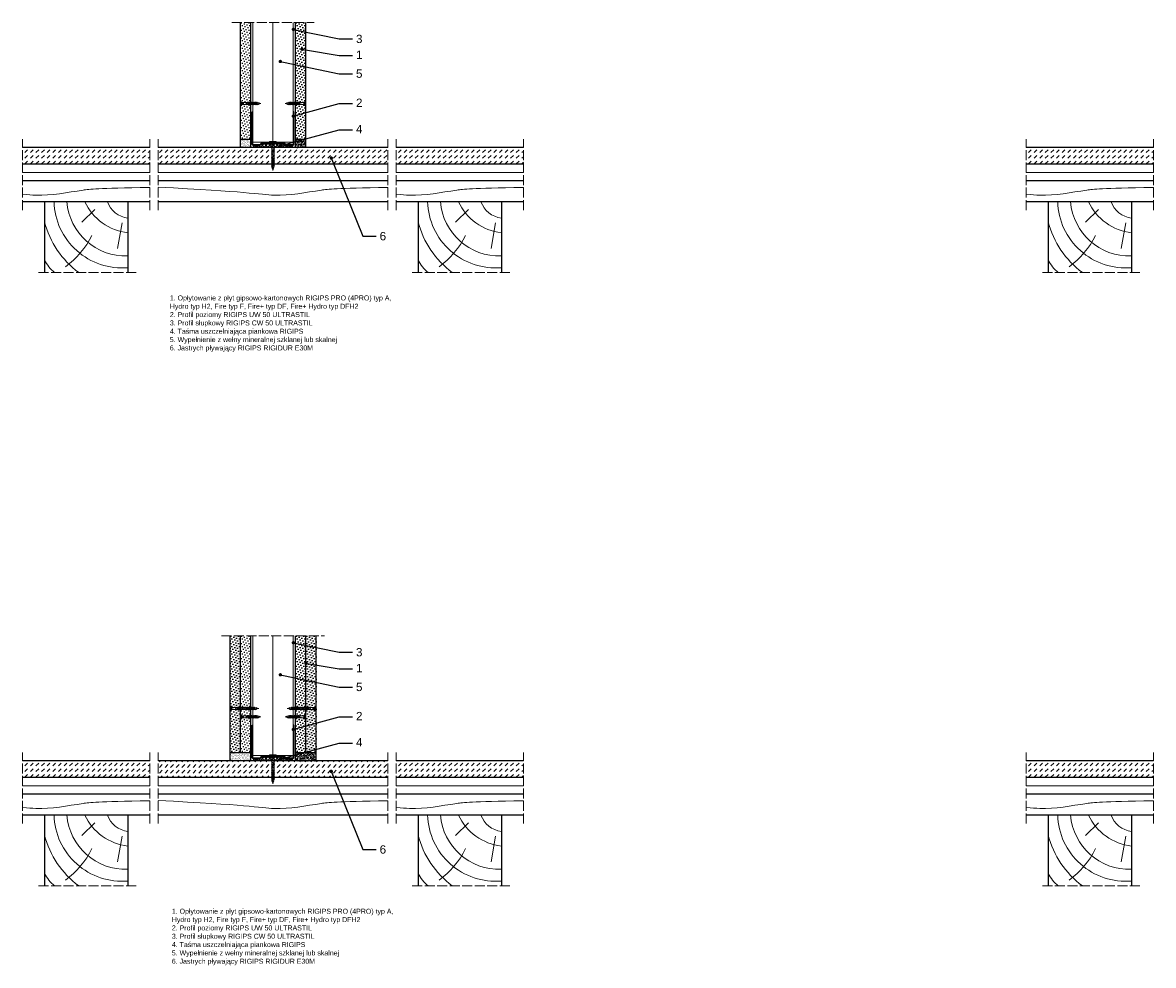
# Model space of a CAD drawing. Header units: millimetres. Extents: x 1324 to 4205, y 472 to 1604.
# Tile 1 of 3: x 1324 to 2681, y 472 to 1604. Entities that reach past the tile are written whole.
import ezdxf
from ezdxf import colors
from ezdxf.entities.mleader import LeaderData, LeaderLine
from ezdxf.math import Vec2, Vec3

# ---------------------------------------------------------------- set-up
doc = ezdxf.new("R2010")
doc.units = ezdxf.units.MM
doc.linetypes.add('ACAD_ISO02W100', pattern=[15, 12, -3])
for name, color, linetype, lineweight in [('_ISOVER WELNA', 7, 'BATTING', 9), ('_RIGIPS AKCESORIA', 7, 'Continuous', 18), ('_RIGIPS G-K', 7, 'Continuous', 25), ('_RIGIPS PROFIL', 7, 'Continuous', 18), ('KRESKOWANIE', 7, 'Continuous', 9), ('OPISY', 7, 'Continuous', 9), ('PRZERYWANA', 7, 'ACAD_ISO02W100', 9)]:
    doc.layers.add(name, color=color, linetype=linetype, lineweight=lineweight)
doc.styles.get("Standard").update_dxf_attribs({"font": 'arial.ttf'})
doc.linetypes.add('BATTING', pattern='A,0.00254,-2.54,[134,ltypeshp.shx,S=2.54,R=0,X=-2.54,Y=0],-5.08,[134,ltypeshp.shx,S=2.54,R=180,X=2.54,Y=0],-2.54', length=10.16254)

# ---------------------------------------------------------------- blocks, each defined once
blk = doc.blocks.new('TN 25')
at = {"layer": '_RIGIPS AKCESORIA'}
for p, q in [((0, -0.8), (0, 7.2)), ((0, 7.2), (0.5, 7.2)), ((0.5, 4.8), (0, 4.8)), ((0, 3.5), (1.8, 3.5)), ((0, 2.8), (1.8, 2.8)), ((0.5, 1.6), (0, 1.6)), ((0.5, 7.2), (0.5, 4.8)), ((0.5, -0.8), (0.5, 1.6)), ((1.8, 3.5), (1.8, 4.2)), ((1.8, 2.8), (1.8, 2.2)), ((3, 4.5), (8.5, 4.5)), ((7.5, 2), (3.5, 2)), ((7.1, 4.5), (7.1, 3.2)), ((8, 2), (7.1, 4.5)), ((7.1, 3.2), (7.6, 1.5)), ((7.6, 1.5), (8, 2)), ((9.4, 2), (8, 2)), ((8.5, 4.5), (8.8, 5)), ((9.6, 1.5), (8.5, 4.5)), ((8.8, 5), (9.9, 2)), ((9, 4.5), (10.1, 4.5)), ((9.9, 2), (9.6, 1.5)), ((11, 2), (9.9, 2)), ((10.1, 4.5), (10.4, 5)), ((11.2, 1.5), (10.1, 4.5)), ((10.4, 5), (11.6, 2)), ((10.6, 4.5), (11.7, 4.5)), ((11.6, 2), (11.2, 1.5)), ((12.6, 2), (11.6, 2)), ((11.7, 4.5), (12, 5)), ((12.8, 1.5), (11.7, 4.5)), ((12, 5), (13.1, 2)), ((12.2, 4.5), (13.2, 4.5)), ((13.1, 2), (12.8, 1.5)), ((14.1, 2), (13.1, 2)), ((13.2, 4.5), (13.5, 5)), ((14.3, 1.5), (13.2, 4.5)), ((13.5, 5), (14.7, 2)), ((13.7, 4.5), (14.8, 4.5)), ((14.7, 2), (14.3, 1.5)), ((15.7, 2), (14.7, 2)), ((14.8, 4.5), (15.1, 5)), ((15.9, 1.5), (14.8, 4.5)), ((15.1, 5), (16.3, 2)), ((15.3, 4.5), (16.4, 4.5)), ((16.3, 2), (15.9, 1.5)), ((17.4, 2), (16.3, 2)), ((16.4, 4.5), (16.7, 5)), ((17.6, 1.5), (16.4, 4.5)), ((16.7, 5), (17.9, 2)), ((16.9, 4.5), (18, 4.5)), ((17.9, 2), (17.6, 1.5)), ((18.9, 2), (17.9, 2)), ((18, 4.5), (18.3, 5)), ((19.1, 1.5), (18, 4.5)), ((18.3, 5), (19.5, 2)), ((18.5, 4.5), (19.7, 4.5)), ((19.5, 2), (19.1, 1.5)), ((19.5, 2), (20.6, 2)), ((19.7, 4.5), (20, 5)), ((20.8, 1.5), (19.7, 4.5)), ((20, 5), (21.1, 2)), ((20.2, 4.5), (20.7, 4.5)), ((20.7, 4.5), (22.3, 4)), ((21.1, 2), (20.8, 1.5)), ((21.1, 2), (21.8, 2.1)), ((21.8, 1.8), (21.7, 3.3)), ((21.7, 3.3), (22.1, 2.4)), ((22.1, 2.4), (21.8, 1.8)), ((22.7, 2.4), (22.1, 2.4)), ((22.3, 4), (22.6, 4.4)), ((22.7, 2.4), (22.3, 4)), ((22.6, 4.4), (23, 2.7)), ((22.7, 3.8), (25, 3.2)), ((23, 2.7), (22.7, 2.4)), ((25, 3.2), (23, 2.7)), ((0, -0.8), (0.5, -0.8))]:
    blk.add_line(p, q, dxfattribs=at)
for centre, major_axis, ratio, start_param, end_param in [((3.1, 7.7), (0.17, 3.2), 0.826134, 1.773653, 3.180586), ((0, 0.9), (0, 3.93), 0.848176, -0.720942, -0.151112), ((3.4, -1.6), (0.28, 3.57), 0.832181, 0.035984, 1.430787), ((-2.7, 15.9), (0, 14.8), 0.848176, 3.399396, 3.475072), ((0.6, 4.6), (0, 2.81), 0.848176, 3.475072, 3.862535), ((1.7, 3.2), (0, 0.895), 0.848176, -1.552777, -0.720942), ((1.7, 3.2), (0, 0.895), 0.848176, 3.862535, 4.730408)]:
    blk.add_ellipse(centre, major_axis=major_axis, ratio=ratio, start_param=start_param, end_param=end_param, dxfattribs=at)
blk = doc.blocks.new('UW 50 ULTRASTIL')
h = blk.add_hatch()
h.set_pattern_fill('ANSI31', color=256, scale=0.5, style=0)
h.paths.add_polyline_path([(-104.5, 0.6), (-104.2, 1.2, -0.286951), (-103.3, 1.8), (-82.4, 1.8), (-76.3, 1.8, -0.286951), (-75.4, 1.2), (-75.1, 0.6, 0.286951), (-74.2, 0), (-65.6, 0, 0.414214), (-64.8, 0.8), (-64.8, 40), (-65.3, 40), (-65.3, 0.8, -0.414214), (-65.6, 0.5), (-73.8, 0.5, -0.286951), (-74.7, 1.1), (-75, 1.8, 0.286951), (-75.9, 2.3), (-103.6, 2.3, 0.286951), (-104.5, 1.8), (-104.9, 1.1, -0.286951), (-105.8, 0.5), (-114, 0.5, -0.414214), (-114.2, 0.8), (-114.2, 40), (-114.8, 40), (-114.8, 0.8, 0.414214), (-114, 0), (-105.4, 0, 0.286951)])
for p, q in [((-114.8, 0.8), (-114.8, 40)), ((-114.8, 40), (-114.2, 40)), ((-114.2, 0.8), (-114.2, 40)), ((-65.3, 0.8), (-65.3, 40)), ((-64.8, 40), (-65.3, 40)), ((-64.8, 0.8), (-64.8, 40)), ((-114, 0.5), (-105.8, 0.5)), ((-114, 0), (-105.4, 0)), ((-104.9, 1.1), (-104.5, 1.8)), ((-104.5, 0.6), (-104.2, 1.2)), ((-103.6, 2.3), (-75.9, 2.3)), ((-103.3, 1.8), (-76.3, 1.8)), ((-75.1, 0.6), (-75.4, 1.2)), ((-74.7, 1.1), (-75, 1.8)), ((-74.2, 0), (-65.6, 0)), ((-73.8, 0.5), (-65.6, 0.5))]:
    blk.add_line(p, q)
for centre, radius, start, end in [((-114, 0.8), 0.8, 180, 270), ((-114, 0.8), 0.25, 180, 270), ((-105.8, 1.6), 1, 270, 334.0435), ((-105.4, 1), 1, 270, 334.0435), ((-103.6, 1.3), 1, 90, 154.0435), ((-103.3, 0.8), 1, 90, 154.0435), ((-76.3, 0.8), 1, 25.9565, 90), ((-75.9, 1.3), 1, 25.9565, 90), ((-74.2, 1), 1, 205.9565, 270), ((-73.8, 1.6), 1, 205.9565, 270), ((-65.6, 0.8), 0.8, 270, 0), ((-65.6, 0.8), 0.25, 270, 0)]:
    blk.add_arc(centre, radius, start, end)
blk = doc.blocks.new('TN 35')
at = {"layer": '_RIGIPS AKCESORIA'}
for p, q in [((0, -0.8), (0, 7.2)), ((0, 7.2), (0.5, 7.2)), ((0.5, 4.8), (0, 4.8)), ((0, 3.5), (1.8, 3.5)), ((0, 2.8), (1.8, 2.8)), ((0.5, 1.6), (0, 1.6)), ((0.5, 7.2), (0.5, 4.8)), ((0.5, -0.8), (0.5, 1.6)), ((1.8, 3.5), (1.8, 4.2)), ((1.8, 2.8), (1.8, 2.2)), ((3, 4.5), (8.5, 4.5)), ((7.5, 2), (3.5, 2)), ((7.1, 4.5), (7.1, 3.2)), ((8, 2), (7.1, 4.5)), ((7.1, 3.2), (7.6, 1.5)), ((7.6, 1.5), (8, 2)), ((9.4, 2), (8, 2)), ((8.5, 4.5), (8.8, 5)), ((9.6, 1.5), (8.5, 4.5)), ((8.8, 5), (9.9, 2)), ((9, 4.5), (10.1, 4.5)), ((9.9, 2), (9.6, 1.5)), ((11, 2), (9.9, 2)), ((10.1, 4.5), (10.4, 5)), ((11.2, 1.5), (10.1, 4.5)), ((10.4, 5), (11.6, 2)), ((10.6, 4.5), (11.7, 4.5)), ((11.6, 2), (11.2, 1.5)), ((12.6, 2), (11.6, 2)), ((11.7, 4.5), (12, 5)), ((12.8, 1.5), (11.7, 4.5)), ((12, 5), (13.1, 2)), ((12.2, 4.5), (13.2, 4.5)), ((13.1, 2), (12.8, 1.5)), ((14.1, 2), (13.1, 2)), ((13.2, 4.5), (13.5, 5)), ((14.3, 1.5), (13.2, 4.5)), ((13.5, 5), (14.7, 2)), ((13.7, 4.5), (14.8, 4.5)), ((14.7, 2), (14.3, 1.5)), ((15.7, 2), (14.7, 2)), ((14.8, 4.5), (15.1, 5)), ((15.9, 1.5), (14.8, 4.5)), ((15.1, 5), (16.3, 2)), ((15.3, 4.5), (16.4, 4.5)), ((16.3, 2), (15.9, 1.5)), ((17.4, 2), (16.3, 2)), ((16.4, 4.5), (16.7, 5)), ((17.6, 1.5), (16.4, 4.5)), ((16.7, 5), (17.9, 2)), ((16.9, 4.5), (18, 4.5)), ((17.9, 2), (17.6, 1.5)), ((18.9, 2), (17.8, 2)), ((18, 4.5), (18.3, 5)), ((19.1, 1.5), (18, 4.5)), ((18.3, 5), (19.5, 2)), ((18.5, 4.5), (19.6, 4.5)), ((19.5, 2), (19.1, 1.5)), ((20.5, 2), (19.4, 2)), ((19.6, 4.5), (19.9, 5)), ((20.7, 1.5), (19.6, 4.5)), ((19.9, 5), (21, 2)), ((20.1, 4.5), (21.1, 4.5)), ((21, 2), (20.7, 1.5)), ((22.1, 2), (21, 2)), ((21.1, 4.5), (21.5, 5)), ((22.3, 1.5), (21.1, 4.5)), ((21.5, 5), (22.6, 2)), ((21.7, 4.5), (22.7, 4.5)), ((22.6, 2), (22.3, 1.5)), ((23.7, 2), (22.6, 2)), ((22.7, 4.5), (23, 5)), ((23.9, 1.5), (22.7, 4.5)), ((23, 5), (24.2, 2)), ((23.2, 4.5), (24.3, 4.5)), ((24.2, 2), (23.9, 1.5)), ((25.2, 2), (24.1, 2)), ((24.3, 4.5), (24.6, 5)), ((25.4, 1.5), (24.3, 4.5)), ((24.6, 5), (25.8, 2)), ((24.8, 4.5), (25.9, 4.5)), ((25.8, 2), (25.4, 1.5)), ((26.8, 2), (25.7, 2)), ((25.9, 4.5), (26.2, 5)), ((27, 1.5), (25.9, 4.5)), ((26.2, 5), (27.3, 2)), ((26.4, 4.5), (27.4, 4.5)), ((27.3, 2), (27, 1.5)), ((28.4, 2), (27.3, 2)), ((27.4, 4.5), (27.8, 5)), ((28.6, 1.5), (27.4, 4.5)), ((27.8, 5), (28.9, 2)), ((28, 4.5), (29.1, 4.5)), ((28.9, 2), (28.6, 1.5)), ((28.9, 2), (30.1, 2)), ((29.1, 4.5), (29.4, 5)), ((30.3, 1.5), (29.1, 4.5)), ((29.4, 5), (30.6, 2)), ((29.7, 4.5), (30.1, 4.5)), ((30.1, 4.5), (31.7, 4)), ((30.6, 2), (30.3, 1.5)), ((30.6, 2), (31.3, 2.1)), ((31.3, 1.8), (31.1, 3.3)), ((31.1, 3.3), (31.6, 2.4)), ((31.6, 2.4), (31.3, 1.8)), ((32.1, 2.4), (31.6, 2.4)), ((31.7, 4), (32, 4.4)), ((32.1, 2.4), (31.7, 4)), ((32, 4.4), (32.5, 2.7)), ((32.5, 2.7), (32.1, 2.4)), ((32.2, 3.8), (35, 3.2)), ((35, 3.2), (32.5, 2.7)), ((0, -0.8), (0.5, -0.8))]:
    blk.add_line(p, q, dxfattribs=at)
for centre, major_axis, ratio, start_param, end_param in [((3.1, 7.7), (0.17, 3.2), 0.826134, 1.773653, 3.180586), ((0, 0.9), (0, 3.93), 0.848176, -0.720942, -0.151112), ((3.4, -1.6), (0.28, 3.57), 0.832181, 0.035984, 1.430787), ((-2.7, 15.9), (0, 14.8), 0.848176, 3.399396, 3.475072), ((0.6, 4.6), (0, 2.81), 0.848176, 3.475072, 3.862535), ((1.7, 3.2), (0, 0.895), 0.848176, -1.552777, -0.720942), ((1.7, 3.2), (0, 0.895), 0.848176, 3.862535, 4.730408)]:
    blk.add_ellipse(centre, major_axis=major_axis, ratio=ratio, start_param=start_param, end_param=end_param, dxfattribs=at)
blk = doc.blocks.new('drew kres')
at = {"layer": 'KRESKOWANIE'}
for p, q in [((2017.1, 418.9), (2001.3, 403.8)), ((2049.6, 403), (2044.3, 372.2))]:
    blk.add_line(p, q, dxfattribs=at)
for centre, radius, start, end in [((2049.6, 430.4), 81.6, 181.4719, 274.904), ((2053.9, 433.9), 70.7, 184.4672, 272.1435), ((2064, 455.7), 65, 204.8961, 263.4825), ((2059.8, 437.9), 29.4, 198.9536, 263.6559), ((2063.5, 432), 110.5, 194.5935, 233.3849), ((1921.6, 433), 102.3, 306.0245, 333.8719), ((1998.3, 380.1), 47.2, 207.8359, 231.0916)]:
    blk.add_arc(centre, radius, start, end, dxfattribs=at)
blk = doc.blocks.new('_Dot')
at = {"color": 0, "linetype": 'ByBlock', "lineweight": -2}
blk.add_line((-0.5, 0), (-1, 0), dxfattribs=at)
at = {"color": 0, "linetype": 'ByBlock', "const_width": 0.5}
blk.add_lwpolyline([(-0.25, 0, 1), (0.25, 0, 1)], format="xyb", close=True, dxfattribs=at)

msp = doc.modelspace()

# ---------------------------------------------------------------- hatches: boundary and pattern name
at = {"layer": '_RIGIPS G-K'}
h = msp.add_hatch(dxfattribs=at)
h.set_pattern_fill('DOTS', color=256, scale=2, angle=45, style=0)
h.set_pattern_definition([(45, (-1.5, 20), (-1.122532, 3.367596), [0, -3.175])])
h.paths.add_polyline_path([(1597.8, 1604.1), (1585.3, 1604.1), (1585.3, 1464.1), (1597.8, 1464.1)])
h = msp.add_hatch(dxfattribs=at)
h.set_pattern_fill('DOTS', color=256, scale=2, angle=45, style=0)
h.set_pattern_definition([(45, (1.5, 20), (-1.122532, 3.367596), [0, -3.175])])
h.paths.add_polyline_path([(1664.3, 1604.1), (1651.8, 1604.1), (1651.8, 1464.1), (1664.3, 1464.1)])
h = msp.add_hatch(dxfattribs=at)
h.set_pattern_fill('AR-SAND', color=256, scale=0.05, style=0)
h.set_pattern_definition([(37.5, (-1.5, 20), (-0.0800016, 2.4470662), [0, -1.9304, 0, -2.159, 0, -2.06375]), (7.5, (-1.5, 20), (2.2476164, 3.5841255), [0, -1.0414, 0, -1.7399, 0, -0.66675]), (327.5, (-3.062, 20), (3.9549619, 0.007186), [0, -0.635, 0, -2.286, 0, -2.9845]), (317.5, (-3.062, 20), (3.817782, 1.1146466), [0, -0.3175, 0, -1.4986, 0, -1.7145])])
h.paths.add_polyline_path([(1597.8, 1464.1), (1585.3, 1464.1), (1585.3, 1454.1), (1597.8, 1454.1)])
h = msp.add_hatch(dxfattribs=at)
h.set_pattern_fill('AR-SAND', color=256, scale=0.05, style=0)
h.set_pattern_definition([(37.5, (1.5, 20), (-0.0800016, 2.4470662), [0, -1.9304, 0, -2.159, 0, -2.06375]), (7.5, (1.5, 20), (2.2476164, 3.5841255), [0, -1.0414, 0, -1.7399, 0, -0.66675]), (327.5, (-0.062, 20), (3.9549619, 0.007186), [0, -0.635, 0, -2.286, 0, -2.9845]), (317.5, (-0.062, 20), (3.817782, 1.1146466), [0, -0.3175, 0, -1.4986, 0, -1.7145])])
h.paths.add_polyline_path([(1664.3, 1464.1), (1651.8, 1464.1), (1651.8, 1454.1), (1664.3, 1454.1)])
h = msp.add_hatch(dxfattribs=at)
h.set_pattern_fill('DOTS', color=256, scale=2, angle=45, style=0)
h.set_pattern_definition([(45, (-14, -716.3024), (-1.122532, 3.367596), [0, -3.175])])
h.paths.add_polyline_path([(1585.3, 867.8), (1572.8, 867.8), (1572.8, 727.8), (1585.3, 727.8)])
h = msp.add_hatch(dxfattribs=at)
h.set_pattern_fill('DOTS', color=256, scale=2, angle=45, style=0)
h.set_pattern_definition([(45, (-1.5, -716.3024), (-1.122532, 3.367596), [0, -3.175])])
h.paths.add_polyline_path([(1597.8, 867.8), (1585.3, 867.8), (1585.3, 727.8), (1597.8, 727.8)])
h = msp.add_hatch(dxfattribs=at)
h.set_pattern_fill('DOTS', color=256, scale=2, angle=45, style=0)
h.set_pattern_definition([(45, (1.5, -716.3024), (-1.122532, 3.367596), [0, -3.175])])
h.paths.add_polyline_path([(1664.3, 867.8), (1651.8, 867.8), (1651.8, 727.8), (1664.3, 727.8)])
h = msp.add_hatch(dxfattribs=at)
h.set_pattern_fill('DOTS', color=256, scale=2, angle=45, style=0)
h.set_pattern_definition([(45, (14, -716.3024), (-1.122532, 3.367596), [0, -3.175])])
h.paths.add_polyline_path([(1676.8, 867.8), (1664.3, 867.8), (1664.3, 727.8), (1676.8, 727.8)])
h = msp.add_hatch(dxfattribs=at)
h.set_pattern_fill('AR-SAND', color=256, scale=0.05, style=0)
h.set_pattern_definition([(37.5, (-1.5, -408.2415), (-0.0800016, 2.4470662), [0, -1.9304, 0, -2.159, 0, -2.06375]), (7.5, (-1.5, -408.2415), (2.2476164, 3.5841255), [0, -1.0414, 0, -1.7399, 0, -0.66675]), (327.5, (-3.062, -408.2415), (3.9549619, 0.007186), [0, -0.635, 0, -2.286, 0, -2.9845]), (317.5, (-3.062, -408.2415), (3.817782, 1.1146466), [0, -0.3175, 0, -1.4986, 0, -1.7145])])
h.paths.add_polyline_path([(1597.8, 727.8), (1572.8, 727.8), (1572.8, 717.8), (1597.8, 717.8)])
h = msp.add_hatch(dxfattribs=at)
h.set_pattern_fill('AR-SAND', color=256, scale=0.05, style=0)
h.set_pattern_definition([(37.5, (1.5, -408.2415), (-0.0800016, 2.4470662), [0, -1.9304, 0, -2.159, 0, -2.06375]), (7.5, (1.5, -408.2415), (2.2476164, 3.5841255), [0, -1.0414, 0, -1.7399, 0, -0.66675]), (327.5, (-0.062, -408.2415), (3.9549619, 0.007186), [0, -0.635, 0, -2.286, 0, -2.9845]), (317.5, (-0.062, -408.2415), (3.817782, 1.1146466), [0, -0.3175, 0, -1.4986, 0, -1.7145])])
h.paths.add_polyline_path([(1676.8, 727.8), (1651.8, 727.8), (1651.8, 717.8), (1676.8, 717.8)])
at = {"layer": 'KRESKOWANIE'}
h = msp.add_hatch(dxfattribs=at)
h.set_pattern_fill('DASH', color=256, scale=1.5, angle=45, style=0)
h.paths.add_polyline_path([(1476.8, 1454.1), (1324.3, 1454.1), (1324.3, 1434.1), (1476.8, 1434.1)])
h = msp.add_hatch(dxfattribs=at)
h.set_pattern_fill('DASH', color=256, scale=1.5, angle=45, style=0)
h.paths.add_polyline_path([(1762.8, 1454.1), (1486.8, 1454.1), (1486.8, 1434.1), (1762.8, 1434.1)])
h = msp.add_hatch(dxfattribs=at)
h.set_pattern_fill('ANSI37', color=256, angle=90, style=0)
h.set_pattern_definition([(135, (0, 20), (-2.245064, -2.245064), []), (225, (0, 20), (2.245064, -2.245064), [])])
h.paths.add_polyline_path([(1648.4, 1457.1), (1640.4, 1457.1, -0.286951), (1639.5, 1457.7), (1639.2, 1458.4, 0.286951), (1638.3, 1458.9), (1611.3, 1458.9, 0.286951), (1610.4, 1458.4), (1610, 1457.7, -0.286951), (1609.1, 1457.1), (1601.2, 1457.1), (1601.2, 1454.1), (1648.4, 1454.1)])
h = msp.add_hatch(dxfattribs=at)
h.set_pattern_fill('DASH', color=256, scale=1.5, angle=45, style=0)
h.set_pattern_definition([(45, (448.4838, 0), (4e-16, 6.735192), [4.7625, -4.7625])])
h.paths.add_polyline_path([(1925.3, 1454.1), (1772.8, 1454.1), (1772.8, 1434.1), (1925.3, 1434.1)])
h = msp.add_hatch(dxfattribs=at)
h.set_pattern_fill('DASH', color=256, scale=1.5, angle=45, style=0)
h.set_pattern_definition([(45, (1204.6565, 4e-12), (4e-16, 6.735192), [4.7625, -4.7625])])
h.paths.add_polyline_path([(2681.4, 1454.1), (2528.9, 1454.1), (2528.9, 1434.1), (2681.4, 1434.1)])
h = msp.add_hatch(dxfattribs=at)
h.set_pattern_fill('ANSI37', color=256, angle=90, style=0)
h.set_pattern_definition([(135, (0, -716.3024), (-2.245064, -2.245064), []), (225, (0, -716.3024), (2.245064, -2.245064), [])])
h.paths.add_polyline_path([(1648.4, 720.8), (1640.4, 720.8, -0.286951), (1639.5, 721.4), (1639.2, 722.1, 0.286951), (1638.3, 722.6), (1611.3, 722.6, 0.286951), (1610.4, 722.1), (1610, 721.4, -0.286951), (1609.1, 720.8), (1601.2, 720.8), (1601.2, 717.8), (1648.4, 717.8)])
h = msp.add_hatch(dxfattribs=at)
h.set_pattern_fill('DASH', color=256, scale=1.5, angle=45, style=0)
h.set_pattern_definition([(45, (-5e-13, -736.3024), (4e-16, 6.735192), [4.7625, -4.7625])])
h.paths.add_polyline_path([(1476.8, 717.8), (1324.3, 717.8), (1324.3, 697.8), (1476.8, 697.8)])
h = msp.add_hatch(dxfattribs=at)
h.set_pattern_fill('DASH', color=256, scale=1.5, angle=45, style=0)
h.set_pattern_definition([(45, (0, -428.2415), (4e-16, 6.735192), [4.7625, -4.7625])])
h.paths.add_polyline_path([(1762.8, 717.8), (1486.8, 717.8), (1486.8, 697.8), (1762.8, 697.8)])
h = msp.add_hatch(dxfattribs=at)
h.set_pattern_fill('DASH', color=256, scale=1.5, angle=45, style=0)
h.set_pattern_definition([(45, (448.4838, -736.3024), (4e-16, 6.735192), [4.7625, -4.7625])])
h.paths.add_polyline_path([(1925.3, 717.8), (1772.8, 717.8), (1772.8, 697.8), (1925.3, 697.8)])
h = msp.add_hatch(dxfattribs=at)
h.set_pattern_fill('DASH', color=256, scale=1.5, angle=45, style=0)
h.set_pattern_definition([(45, (1204.6565, -736.3024), (4e-16, 6.735192), [4.7625, -4.7625])])
h.paths.add_polyline_path([(2681.4, 717.8), (2528.9, 717.8), (2528.9, 697.8), (2681.4, 697.8)])

# ---------------------------------------------------------------- linework, layer by layer
for p, q in [((1476.8, 1454.1), (1324.3, 1454.1)), ((1762.8, 1454.1), (1486.8, 1454.1)), ((1925.3, 1454.1), (1772.8, 1454.1)), ((2681.4, 1454.1), (2528.9, 1454.1)), ((1476.8, 1434.1), (1324.3, 1434.1)), ((1762.8, 1434.1), (1486.8, 1434.1)), ((1925.3, 1434.1), (1772.8, 1434.1)), ((2681.4, 1434.1), (2528.9, 1434.1)), ((1476.8, 1414.1), (1324.3, 1414.1)), ((1762.8, 1414.1), (1486.8, 1414.1)), ((1925.3, 1414.1), (1772.8, 1414.1)), ((2681.4, 1414.1), (2528.9, 1414.1)), ((1476.8, 1389.1), (1324.3, 1389.1)), ((1350.5, 1389.1), (1350.5, 1304.1)), ((1450.5, 1389.1), (1450.5, 1304.1)), ((1762.8, 1389.1), (1486.8, 1389.1)), ((1925.3, 1389.1), (1772.8, 1389.1)), ((1799, 1389.1), (1799, 1304.1)), ((1899, 1389.1), (1899, 1304.1)), ((2681.4, 1389.1), (2528.9, 1389.1)), ((2555.2, 1389.1), (2555.2, 1304.1)), ((2655.2, 1389.1), (2655.2, 1304.1)), ((1476.8, 717.8), (1324.3, 717.8)), ((1762.8, 717.8), (1486.8, 717.8)), ((1925.3, 717.8), (1772.8, 717.8)), ((2681.4, 717.8), (2528.9, 717.8)), ((1476.8, 697.8), (1324.3, 697.8)), ((1762.8, 697.8), (1486.8, 697.8)), ((1925.3, 697.8), (1772.8, 697.8)), ((2681.4, 697.8), (2528.9, 697.8)), ((1476.8, 677.8), (1324.3, 677.8)), ((1762.8, 677.8), (1486.8, 677.8)), ((1925.3, 677.8), (1772.8, 677.8)), ((2681.4, 677.8), (2528.9, 677.8)), ((1476.8, 652.8), (1324.3, 652.8)), ((1350.5, 652.8), (1350.5, 567.8)), ((1450.5, 652.8), (1450.5, 567.8)), ((1762.8, 652.8), (1486.8, 652.8)), ((1925.3, 652.8), (1772.8, 652.8)), ((1799, 652.8), (1799, 567.8)), ((1899, 652.8), (1899, 567.8)), ((2681.4, 652.8), (2528.9, 652.8)), ((2555.2, 652.8), (2555.2, 567.8)), ((2655.2, 652.8), (2655.2, 567.8))]:
    msp.add_line(p, q)
at = {"layer": '_ISOVER WELNA', "ltscale": 2.4}
for p, q in [((1624.8, 1604.1), (1624.8, 1459.5)), ((1624.8, 867.8), (1624.8, 723.2))]:
    msp.add_line(p, q, dxfattribs=at)
at = {"layer": '_ISOVER WELNA', "ltscale": 0.95}
for p, q in [((1324.3, 1424.1), (1476.8, 1424.1)), ((1486.8, 1424.1), (1762.8, 1424.1)), ((1772.8, 1424.1), (1925.3, 1424.1)), ((2528.9, 1424.1), (2681.4, 1424.1)), ((1324.3, 687.8), (1476.8, 687.8)), ((1486.8, 687.8), (1762.8, 687.8)), ((1772.8, 687.8), (1925.3, 687.8)), ((2528.9, 687.8), (2681.4, 687.8))]:
    msp.add_line(p, q, dxfattribs=at)
at = {"layer": '_RIGIPS G-K'}
for p, q in [((1585.3, 1604.1), (1585.3, 1454.1)), ((1597.8, 1604.1), (1597.8, 1454.1)), ((1651.8, 1454.1), (1651.8, 1604.1)), ((1664.3, 1454.1), (1664.3, 1604.1)), ((1585.3, 1464.1), (1597.8, 1464.1)), ((1651.8, 1464.1), (1664.3, 1464.1)), ((1664.3, 1454.1), (1651.8, 1454.1)), ((1572.8, 867.8), (1572.8, 717.8)), ((1585.3, 867.8), (1585.3, 727.8)), ((1597.8, 867.8), (1597.8, 717.8)), ((1651.8, 717.8), (1651.8, 867.8)), ((1664.3, 727.8), (1664.3, 867.8)), ((1676.8, 717.8), (1676.8, 867.8)), ((1572.8, 727.8), (1597.8, 727.8)), ((1651.8, 727.8), (1676.8, 727.8)), ((1664.3, 717.8), (1651.8, 717.8))]:
    msp.add_line(p, q, dxfattribs=at)
at = {"layer": '_RIGIPS PROFIL', "lineweight": 9}
for p, q in [((1600.4, 1604.1), (1600.4, 1460.5)), ((1649.2, 1604.1), (1649.2, 1460.5)), ((1649.2, 1460.5), (1600.4, 1460.5)), ((1600.4, 867.8), (1600.4, 724.2)), ((1649.2, 867.8), (1649.2, 724.2)), ((1649.2, 724.2), (1600.4, 724.2))]:
    msp.add_line(p, q, dxfattribs=at)
at = {"layer": 'KRESKOWANIE'}
for p, q in [((1601.2, 1457.1), (1601.2, 1454.1)), ((1648.4, 1457.1), (1648.4, 1454.1)), ((1601.2, 720.8), (1601.2, 717.8)), ((1648.4, 720.8), (1648.4, 717.8))]:
    msp.add_line(p, q, dxfattribs=at)
for points, knots in [([(1324.3, 1398.2), (1330.8, 1397.6), (1354.2, 1395.4), (1386.1, 1401.8), (1412.9, 1405.3), (1476.8, 1406.2)], [44.764065, 44.764065, 44.764065, 44.764065, 59.146745, 116.016123, 140.325128, 140.325128, 140.325128, 140.325128]), ([(1486.8, 1406.5), (1591.9, 1401.8), (1627.6, 1392.9), (1672.1, 1401.8), (1698.9, 1405.3), (1762.8, 1406.2)], [6.686545, 6.686545, 6.686545, 6.686545, 59.146745, 116.016123, 140.325128, 140.325128, 140.325128, 140.325128]), ([(1772.8, 1398.2), (1779.3, 1397.6), (1802.7, 1395.4), (1834.6, 1401.8), (1861.4, 1405.3), (1925.3, 1406.2)], [44.764065, 44.764065, 44.764065, 44.764065, 59.146745, 116.016123, 140.325128, 140.325128, 140.325128, 140.325128]), ([(2528.9, 1398.2), (2535.5, 1397.6), (2558.9, 1395.4), (2590.7, 1401.8), (2617.6, 1405.3), (2681.4, 1406.2)], [44.764065, 44.764065, 44.764065, 44.764065, 59.146745, 116.016123, 140.325128, 140.325128, 140.325128, 140.325128]), ([(1324.3, 661.9), (1330.8, 661.3), (1354.2, 659.1), (1386.1, 665.5), (1412.9, 669), (1476.8, 669.9)], [44.764065, 44.764065, 44.764065, 44.764065, 59.146745, 116.016123, 140.325128, 140.325128, 140.325128, 140.325128]), ([(1486.8, 670.2), (1591.9, 665.5), (1627.6, 656.6), (1672.1, 665.5), (1698.9, 669), (1762.8, 669.9)], [6.686545, 6.686545, 6.686545, 6.686545, 59.146745, 116.016123, 140.325128, 140.325128, 140.325128, 140.325128]), ([(1772.8, 661.9), (1779.3, 661.3), (1802.7, 659.1), (1834.6, 665.5), (1861.4, 669), (1925.3, 669.9)], [44.764065, 44.764065, 44.764065, 44.764065, 59.146745, 116.016123, 140.325128, 140.325128, 140.325128, 140.325128]), ([(2528.9, 661.9), (2535.5, 661.3), (2558.9, 659.1), (2590.7, 665.5), (2617.6, 669), (2681.4, 669.9)], [44.764065, 44.764065, 44.764065, 44.764065, 59.146745, 116.016123, 140.325128, 140.325128, 140.325128, 140.325128])]:
    msp.add_open_spline(points, degree=3, knots=knots, dxfattribs=at)
at = {"layer": 'PRZERYWANA'}
for p, q in [((1575.3, 1604.1), (1674.3, 1604.1)), ((1324.3, 1379.1), (1324.3, 1464.1)), ((1476.8, 1379.1), (1476.8, 1464.1)), ((1486.8, 1379.1), (1486.8, 1464.1)), ((1762.8, 1379.1), (1762.8, 1464.1)), ((1772.8, 1379.1), (1772.8, 1464.1)), ((1925.3, 1379.1), (1925.3, 1464.1)), ((2528.9, 1379.1), (2528.9, 1464.1)), ((2681.4, 1379.1), (2681.4, 1464.1)), ((1460.5, 1304.1), (1340.5, 1304.1)), ((1909, 1304.1), (1789, 1304.1)), ((2665.2, 1304.1), (2545.2, 1304.1)), ((1562.8, 867.8), (1686.8, 867.8)), ((1324.3, 642.8), (1324.3, 727.8)), ((1476.8, 642.8), (1476.8, 727.8)), ((1486.8, 642.8), (1486.8, 727.8)), ((1762.8, 642.8), (1762.8, 727.8)), ((1772.8, 642.8), (1772.8, 727.8)), ((1925.3, 642.8), (1925.3, 727.8)), ((2528.9, 642.8), (2528.9, 727.8)), ((2681.4, 642.8), (2681.4, 727.8)), ((1460.5, 567.8), (1340.5, 567.8)), ((1909, 567.8), (1789, 567.8)), ((2665.2, 567.8), (2545.2, 567.8))]:
    msp.add_line(p, q, dxfattribs=at)

# ---------------------------------------------------------------- block references
for p in [(1714.6, 1457.1), (1714.6, 720.8)]:
    msp.add_blockref('UW 50 ULTRASTIL', p)
at = {"layer": '_RIGIPS AKCESORIA'}
for name, p in [('TN 25', (1585.3, 1503.9)), ('TN 35', (1572.8, 777.6)), ('TN 25', (1585.3, 767.6))]:
    msp.add_blockref(name, p, dxfattribs=at)
at = {"layer": '_RIGIPS AKCESORIA', "xscale": -1}
for name, p in [('TN 25', (1664.3, 1503.9)), ('TN 25', (1664.3, 767.6)), ('TN 35', (1676.8, 777.6))]:
    msp.add_blockref(name, p, dxfattribs=at)
at = {"layer": '_RIGIPS AKCESORIA', "rotation": 270}
for p in [(1621.6, 1461.5), (1621.6, 725.2)]:
    msp.add_blockref('TN 35', p, dxfattribs=at)
at = {"layer": 'KRESKOWANIE'}
for p in [(-606, 960.8), (-157.6, 960.8), (598.6, 960.8), (-606, 224.5), (-157.6, 224.5), (598.6, 224.5)]:
    msp.add_blockref('drew kres', p, dxfattribs=at)

# ---------------------------------------------------------------- texts
at = {"char_height": 6, "attachment_point": 1}
for insert, width in [((1501, 1276.6), 269.885), ((1503.4, 540.3), 269.97)]:
    msp.add_mtext('1. Opłytowanie z płyt gipsowo-kartonowych RIGIPS PRO (4PRO) typ A, Hydro typ H2, Fire typ F, Fire+ typ DF, Fire+ Hydro typ DFH2\\P2. Profil poziomy RIGIPS UW 50 ULTRASTIL\\P3. Profil słupkowy RIGIPS CW 50 ULTRASTIL\\P4. Taśma uszczelniająca piankowa RIGIPS\\P5. Wypełnienie z wełny mineralnej szklanej lub skalnej\\P6. Jastrych pływający RIGIPS RIGIDUR E30M', dxfattribs=dict(at, insert=insert, width=width))

# ---------------------------------------------------------------- leaders
at = {"layer": 'OPISY'}
ml = msp.add_multileader_mtext('Standard', dxfattribs=at)
ml.set_content('3', color=256)
ml.set_leader_properties()
ml.set_arrow_properties(name='DOT')
ml.build(insert=Vec2(0, 0))
ctx = ml.context
ctx.base_point, ctx.char_height, ctx.landing_gap_size, ctx.plane_origin = Vec3(1720.4, 1584.5), 10, 4, Vec3(1527.8, 1728.2)
notes = []
notes.append((ctx, [(0, (1, 1, 0), (1704.4, 1584.5), (1, 0), 16, [(0, [(1649.2, 1596)], 0, [])])]))
ctx.mtext.insert, ctx.mtext.flow_direction = Vec3(1724.4, 1589.6), 5
ml = msp.add_multileader_mtext('Standard', dxfattribs=at)
ml.set_content('1', color=256)
ml.set_leader_properties()
ml.set_arrow_properties(name='DOT')
ml.build(insert=Vec2(0, 0))
ctx = ml.context
ctx.base_point, ctx.char_height, ctx.landing_gap_size, ctx.plane_origin = Vec3(1720.4, 1564.5), 10, 4, Vec3(1527.8, 1708.2)
notes.append((ctx, [(0, (1, 1, 0), (1704.4, 1564.5), (1, 0), 16, [(0, [(1659.8, 1572.1)], 0, [])])]))
ctx.mtext.insert, ctx.mtext.flow_direction = Vec3(1724.4, 1570.5), 5
ml = msp.add_multileader_mtext('Standard', dxfattribs=at)
ml.set_content('5', color=256)
ml.set_leader_properties()
ml.set_arrow_properties(name='DOT')
ml.build(insert=Vec2(0, 0))
ctx = ml.context
ctx.base_point, ctx.char_height, ctx.landing_gap_size, ctx.plane_origin = Vec3(1720.4, 1542.8), 10, 4, Vec3(1527.8, 1686.5)
notes.append((ctx, [(0, (1, 1, 0), (1704.4, 1542.8), (1, 0), 16, [(0, [(1633.6, 1557.5)], 0, [])])]))
ctx.mtext.insert, ctx.mtext.flow_direction = Vec3(1724.4, 1547.9), 5
ml = msp.add_multileader_mtext('Standard', dxfattribs=at)
ml.set_content('2', color=256)
ml.set_leader_properties()
ml.set_arrow_properties(name='DOT')
ml.build(insert=Vec2(0, 0))
ctx = ml.context
ctx.base_point, ctx.char_height, ctx.landing_gap_size, ctx.plane_origin = Vec3(1720.4, 1506.9), 10, 4, Vec3(1527.8, 1650.6)
notes.append((ctx, [(0, (1, 1, 0), (1704.4, 1506.9), (1, 0), 16, [(0, [(1649.2, 1491.8)], 0, [])])]))
ctx.mtext.insert, ctx.mtext.flow_direction = Vec3(1724.4, 1512.9), 5
ml = msp.add_multileader_mtext('Standard', dxfattribs=at)
ml.set_content('4', color=256)
ml.set_leader_properties()
ml.set_arrow_properties(name='DOT')
ml.build(insert=Vec2(0, 0))
ctx = ml.context
ctx.base_point, ctx.char_height, ctx.landing_gap_size, ctx.plane_origin = Vec3(1720.4, 1475.4), 10, 4, Vec3(1527.8, 1619)
notes.append((ctx, [(0, (1, 1, 0), (1704.4, 1475.4), (1, 0), 16, [(0, [(1633.6, 1456.2)], 0, [])])]))
ctx.mtext.insert, ctx.mtext.flow_direction = Vec3(1724.4, 1481.4), 5
ml = msp.add_multileader_mtext('Standard', dxfattribs=at)
ml.set_content('6', color=256)
ml.set_leader_properties()
ml.set_arrow_properties(name='DOT')
ml.build(insert=Vec2(0, 0))
ctx = ml.context
ctx.base_point, ctx.char_height, ctx.landing_gap_size, ctx.plane_origin = Vec3(1748.8, 1347.7), 10, 4, Vec3(1556.2, 1491.4)
notes.append((ctx, [(0, (1, 1, 0), (1732.8, 1347.7), (1, 0), 16, [(0, [(1694.8, 1441.5)], 0, [])])]))
ctx.mtext.insert, ctx.mtext.flow_direction = Vec3(1752.8, 1352.8), 5
ml = msp.add_multileader_mtext('Standard', dxfattribs=at)
ml.set_content('3', color=256)
ml.set_leader_properties()
ml.set_arrow_properties(name='DOT')
ml.build(insert=Vec2(0, 0))
ctx = ml.context
ctx.base_point, ctx.char_height, ctx.landing_gap_size, ctx.plane_origin = Vec3(1720.4, 848.2), 10, 4, Vec3(1527.8, 991.8)
notes.append((ctx, [(0, (1, 1, 0), (1704.4, 848.2), (1, 0), 16, [(0, [(1649.2, 859.7)], 0, [])])]))
ctx.mtext.insert, ctx.mtext.flow_direction = Vec3(1724.4, 853.3), 5
ml = msp.add_multileader_mtext('Standard', dxfattribs=at)
ml.set_content('1', color=256)
ml.set_leader_properties()
ml.set_arrow_properties(name='DOT')
ml.build(insert=Vec2(0, 0))
ctx = ml.context
ctx.base_point, ctx.char_height, ctx.landing_gap_size, ctx.plane_origin = Vec3(1720.4, 828.2), 10, 4, Vec3(1527.8, 971.9)
notes.append((ctx, [(0, (1, 1, 0), (1704.4, 828.2), (1, 0), 16, [(0, [(1664.3, 835)], 0, [])])]))
ctx.mtext.insert, ctx.mtext.flow_direction = Vec3(1724.4, 834.2), 5
ml = msp.add_multileader_mtext('Standard', dxfattribs=at)
ml.set_content('5', color=256)
ml.set_leader_properties()
ml.set_arrow_properties(name='DOT')
ml.build(insert=Vec2(0, 0))
ctx = ml.context
ctx.base_point, ctx.char_height, ctx.landing_gap_size, ctx.plane_origin = Vec3(1720.4, 806.5), 10, 4, Vec3(1527.8, 950.2)
notes.append((ctx, [(0, (1, 1, 0), (1704.4, 806.5), (1, 0), 16, [(0, [(1633.6, 821.2)], 0, [])])]))
ctx.mtext.insert, ctx.mtext.flow_direction = Vec3(1724.4, 811.6), 5
ml = msp.add_multileader_mtext('Standard', dxfattribs=at)
ml.set_content('2', color=256)
ml.set_leader_properties()
ml.set_arrow_properties(name='DOT')
ml.build(insert=Vec2(0, 0))
ctx = ml.context
ctx.base_point, ctx.char_height, ctx.landing_gap_size, ctx.plane_origin = Vec3(1720.4, 770.6), 10, 4, Vec3(1527.8, 914.3)
notes.append((ctx, [(0, (1, 1, 0), (1704.4, 770.6), (1, 0), 16, [(0, [(1649.2, 755.5)], 0, [])])]))
ctx.mtext.insert, ctx.mtext.flow_direction = Vec3(1724.4, 776.6), 5
ml = msp.add_multileader_mtext('Standard', dxfattribs=at)
ml.set_content('4', color=256)
ml.set_leader_properties()
ml.set_arrow_properties(name='DOT')
ml.build(insert=Vec2(0, 0))
ctx = ml.context
ctx.base_point, ctx.char_height, ctx.landing_gap_size, ctx.plane_origin = Vec3(1720.4, 739.1), 10, 4, Vec3(1527.8, 882.7)
notes.append((ctx, [(0, (1, 1, 0), (1704.4, 739.1), (1, 0), 16, [(0, [(1633.6, 719.9)], 0, [])])]))
ctx.mtext.insert, ctx.mtext.flow_direction = Vec3(1724.4, 745.1), 5
ml = msp.add_multileader_mtext('Standard', dxfattribs=at)
ml.set_content('6', color=256)
ml.set_leader_properties()
ml.set_arrow_properties(name='DOT')
ml.build(insert=Vec2(0, 0))
ctx = ml.context
ctx.base_point, ctx.char_height, ctx.landing_gap_size, ctx.plane_origin = Vec3(1748.8, 611.4), 10, 4, Vec3(1556.2, 755.1)
notes.append((ctx, [(0, (1, 1, 0), (1732.8, 611.4), (1, 0), 16, [(0, [(1694.8, 705.2)], 0, [])])]))
ctx.mtext.insert, ctx.mtext.flow_direction = Vec3(1752.8, 616.5), 5
for ctx, leaders in notes:
    for number, flags, end, landing, length, lines in leaders:
        leader = LeaderData()
        leader.index, (leader.has_last_leader_line, leader.has_dogleg_vector, leader.attachment_direction) = number, flags
        leader.last_leader_point, leader.dogleg_vector, leader.dogleg_length = Vec3(end), Vec3(landing), length
        for number, points, colour, breaks in lines:
            line = LeaderLine()
            line.index, line.vertices, line.color, line.breaks = number, Vec3.list(points), colors.encode_raw_color(colour), breaks
            leader.lines.append(line)
        ctx.leaders.append(leader)

doc.saveas('drawing.dxf')
